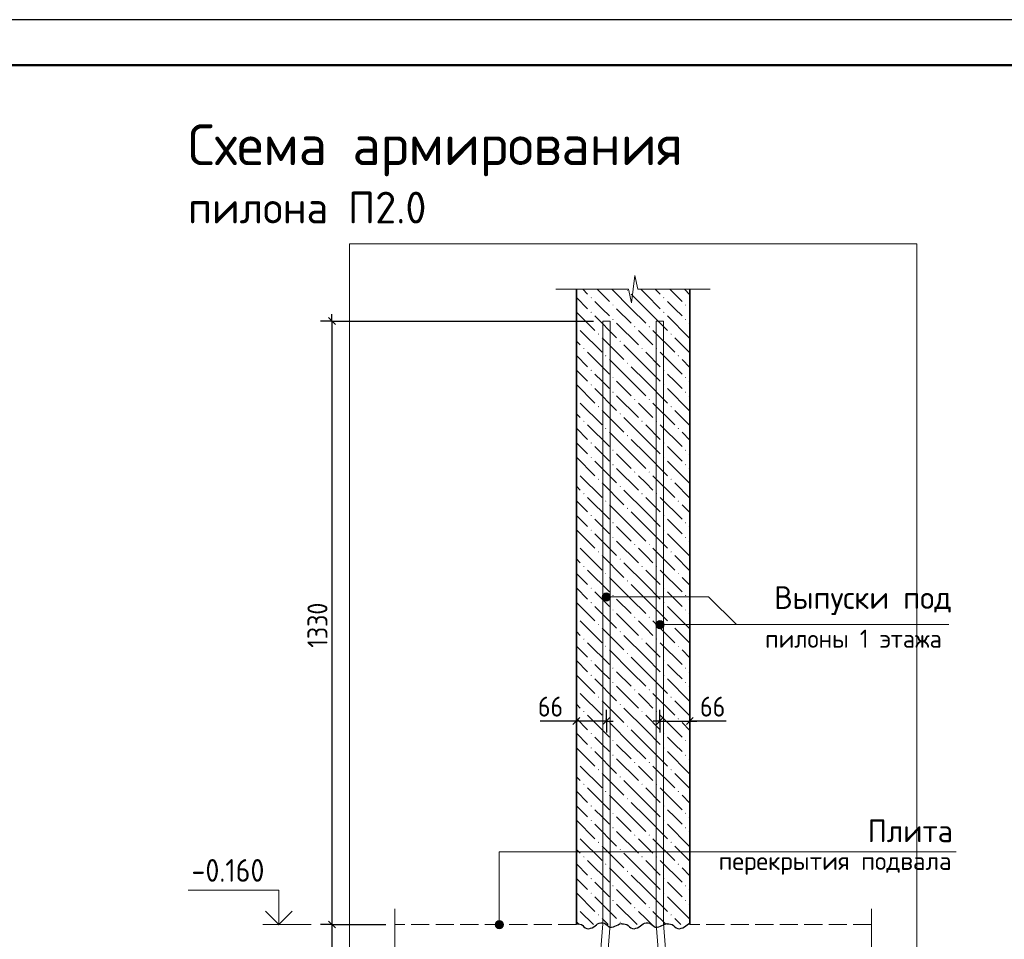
# Model space of a CAD drawing. Header units: millimetres. Extents: x 0 to 42000, y 0 to 29700.
# Tile 8 of 19: x 11686 to 22531, y 19568 to 29700. Entities that reach past the tile are written whole.
import ezdxf

# ---------------------------------------------------------------- set-up
doc = ezdxf.new("R2010")
doc.units = ezdxf.units.MM
doc.linetypes.add('______2', pattern=[270, 200, -70])
for name, color, linetype, lineweight in [('S1 Продольная арматура', 7, 'Continuous', 35), ('Standard', 7, 'Continuous', 25), ('ЖБ Перекрытие верхний уровень', 7, '______2', 25), ('ЖБ Пилон', 7, 'Continuous', 35), ('Заголовок чертежа', 7, 'Continuous', 25), ('Позиционная метка диаметр_ шаг', 7, 'Continuous', 13), ('Позиционная метка линия выноска', 7, 'Continuous', 13), ('Примечания', 7, 'Continuous', 13)]:
    doc.layers.add(name, color=color, linetype=linetype, lineweight=lineweight)
doc.layers.add('Размерная выноска', color=7, linetype='Continuous')
doc.styles.add('ISOCPEUR', font='txt')

msp = doc.modelspace()

# ---------------------------------------------------------------- hatches: boundary and pattern name
at = {"layer": 'ЖБ Пилон', "linetype": 'Continuous', "lineweight": 18, "transparency": 33554687}
for points in [[(18374, 26716), (18381, 26723), (18387, 26716), (18381, 26710)], [(17974, 26636), (17981, 26643), (17987, 26636), (17981, 26630)], [(18774, 26636), (18781, 26643), (18787, 26636), (18781, 26630)], [(17974, 26476), (17981, 26483), (17987, 26476), (17981, 26470)], [(18214, 26556), (18221, 26563), (18227, 26556), (18221, 26550)], [(18774, 26476), (18781, 26483), (18787, 26476), (18781, 26470)], [(19014, 26556), (19021, 26563), (19027, 26556), (19021, 26550)], [(18214, 26396), (18221, 26403), (18227, 26396), (18221, 26390)], [(19014, 26396), (19021, 26403), (19027, 26396), (19021, 26390)], [(17818, 26320), (17821, 26323), (17827, 26316), (17821, 26310), (17818, 26313)], [(18454, 26316), (18461, 26323), (18467, 26316), (18461, 26310)], [(18614, 26316), (18621, 26323), (18627, 26316), (18621, 26310)], [(18054, 26236), (18061, 26243), (18067, 26236), (18061, 26230)], [(18294, 26156), (18301, 26163), (18307, 26156), (18301, 26150)], [(18854, 26236), (18861, 26243), (18867, 26236), (18861, 26230)], [(17894, 26076), (17901, 26083), (17907, 26076), (17901, 26070)], [(18534, 26076), (18541, 26083), (18547, 26076), (18541, 26070)], [(18694, 26076), (18701, 26083), (18707, 26076), (18701, 26070)], [(18134, 25996), (18141, 26003), (18147, 25996), (18141, 25990)], [(18374, 25916), (18381, 25923), (18387, 25916), (18381, 25910)], [(18934, 25996), (18941, 26003), (18947, 25996), (18941, 25990)], [(17974, 25836), (17981, 25843), (17987, 25836), (17981, 25830)], [(18774, 25836), (18781, 25843), (18787, 25836), (18781, 25830)], [(18214, 25756), (18221, 25763), (18227, 25756), (18221, 25750)], [(19014, 25756), (19021, 25763), (19027, 25756), (19021, 25750)], [(17974, 25676), (17981, 25683), (17987, 25676), (17981, 25670)], [(18214, 25596), (18221, 25603), (18227, 25596), (18221, 25590)], [(18774, 25676), (18781, 25683), (18787, 25676), (18781, 25670)], [(19014, 25596), (19021, 25603), (19027, 25596), (19021, 25590)], [(17818, 25520), (17821, 25523), (17827, 25516), (17821, 25510), (17818, 25513)], [(18454, 25516), (18461, 25523), (18467, 25516), (18461, 25510)], [(18614, 25516), (18621, 25523), (18627, 25516), (18621, 25510)], [(18054, 25436), (18061, 25443), (18067, 25436), (18061, 25430)], [(18854, 25436), (18861, 25443), (18867, 25436), (18861, 25430)], [(17894, 25276), (17901, 25283), (17907, 25276), (17901, 25270)], [(18294, 25356), (18301, 25363), (18307, 25356), (18301, 25350)], [(18534, 25276), (18541, 25283), (18547, 25276), (18541, 25270)], [(18694, 25276), (18701, 25283), (18707, 25276), (18701, 25270)], [(18134, 25196), (18141, 25203), (18147, 25196), (18141, 25190)], [(18934, 25196), (18941, 25203), (18947, 25196), (18941, 25190)], [(18374, 25116), (18381, 25123), (18387, 25116), (18381, 25110)], [(17974, 25036), (17981, 25043), (17987, 25036), (17981, 25030)], [(18214, 24956), (18221, 24963), (18227, 24956), (18221, 24950)], [(18774, 25036), (18781, 25043), (18787, 25036), (18781, 25030)], [(19014, 24956), (19021, 24963), (19027, 24956), (19021, 24950)], [(17974, 24876), (17981, 24883), (17987, 24876), (17981, 24870)], [(18774, 24876), (18781, 24883), (18787, 24876), (18781, 24870)], [(18214, 24796), (18221, 24803), (18227, 24796), (18221, 24790)], [(19014, 24796), (19021, 24803), (19027, 24796), (19021, 24790)], [(17818, 24720), (17821, 24723), (17827, 24716), (17821, 24710), (17818, 24713)], [(18054, 24636), (18061, 24643), (18067, 24636), (18061, 24630)], [(18454, 24716), (18461, 24723), (18467, 24716), (18461, 24710)], [(18614, 24716), (18621, 24723), (18627, 24716), (18621, 24710)], [(18854, 24636), (18861, 24643), (18867, 24636), (18861, 24630)], [(18294, 24556), (18301, 24563), (18307, 24556), (18301, 24550)], [(17894, 24476), (17901, 24483), (17907, 24476), (17901, 24470)], [(18134, 24396), (18141, 24403), (18147, 24396), (18141, 24390)], [(18534, 24476), (18541, 24483), (18547, 24476), (18541, 24470)], [(18694, 24476), (18701, 24483), (18707, 24476), (18701, 24470)], [(18934, 24396), (18941, 24403), (18947, 24396), (18941, 24390)], [(18374, 24316), (18381, 24323), (18387, 24316), (18381, 24310)], [(17974, 24236), (17981, 24243), (17987, 24236), (17981, 24230)], [(18774, 24236), (18781, 24243), (18787, 24236), (18781, 24230)], [(17974, 24076), (17981, 24083), (17987, 24076), (17981, 24070)], [(18214, 24156), (18221, 24163), (18227, 24156), (18221, 24150)], [(18774, 24076), (18781, 24083), (18787, 24076), (18781, 24070)], [(19014, 24156), (19021, 24163), (19027, 24156), (19021, 24150)], [(18214, 23996), (18221, 24003), (18227, 23996), (18221, 23990)], [(19014, 23996), (19021, 24003), (19027, 23996), (19021, 23990)], [(17818, 23920), (17821, 23923), (17827, 23916), (17821, 23910), (17818, 23913)], [(18454, 23916), (18461, 23923), (18467, 23916), (18461, 23910)], [(18614, 23916), (18621, 23923), (18627, 23916), (18621, 23910)], [(18054, 23836), (18061, 23843), (18067, 23836), (18061, 23830)], [(18294, 23756), (18301, 23763), (18307, 23756), (18301, 23750)], [(18854, 23836), (18861, 23843), (18867, 23836), (18861, 23830)], [(17894, 23676), (17901, 23683), (17907, 23676), (17901, 23670)], [(18534, 23676), (18541, 23683), (18547, 23676), (18541, 23670)], [(18694, 23676), (18701, 23683), (18707, 23676), (18701, 23670)], [(18134, 23596), (18141, 23603), (18147, 23596), (18141, 23590)], [(18934, 23596), (18941, 23603), (18947, 23596), (18941, 23590)], [(17974, 23436), (17981, 23443), (17987, 23436), (17981, 23430)], [(18374, 23516), (18381, 23523), (18387, 23516), (18381, 23510)], [(18774, 23436), (18781, 23443), (18787, 23436), (18781, 23430)], [(18214, 23356), (18221, 23363), (18227, 23356), (18221, 23350)], [(19014, 23356), (19021, 23363), (19027, 23356), (19021, 23350)], [(17974, 23276), (17981, 23283), (17987, 23276), (17981, 23270)], [(18774, 23276), (18781, 23283), (18787, 23276), (18781, 23270)], [(17818, 23120), (17821, 23123), (17827, 23116), (17821, 23110), (17818, 23113)], [(18214, 23196), (18221, 23203), (18227, 23196), (18221, 23190)], [(18454, 23116), (18461, 23123), (18467, 23116), (18461, 23110)], [(18614, 23116), (18621, 23123), (18627, 23116), (18621, 23110)], [(19014, 23196), (19021, 23203), (19027, 23196), (19021, 23190)], [(18054, 23036), (18061, 23043), (18067, 23036), (18061, 23030)], [(18854, 23036), (18861, 23043), (18867, 23036), (18861, 23030)], [(17894, 22876), (17901, 22883), (17907, 22876), (17901, 22870)], [(18294, 22956), (18301, 22963), (18307, 22956), (18301, 22950)], [(18534, 22876), (18541, 22883), (18547, 22876), (18541, 22870)], [(18694, 22876), (18701, 22883), (18707, 22876), (18701, 22870)], [(18134, 22796), (18141, 22803), (18147, 22796), (18141, 22790)], [(18934, 22796), (18941, 22803), (18947, 22796), (18941, 22790)], [(18374, 22716), (18381, 22723), (18387, 22716), (18381, 22710)], [(17974, 22636), (17981, 22643), (17987, 22636), (17981, 22630)], [(18214, 22556), (18221, 22563), (18227, 22556), (18221, 22550)], [(18774, 22636), (18781, 22643), (18787, 22636), (18781, 22630)], [(19014, 22556), (19021, 22563), (19027, 22556), (19021, 22550)], [(17974, 22476), (17981, 22483), (17987, 22476), (17981, 22470)], [(18774, 22476), (18781, 22483), (18787, 22476), (18781, 22470)], [(18214, 22396), (18221, 22403), (18227, 22396), (18221, 22390)], [(19014, 22396), (19021, 22403), (19027, 22396), (19021, 22390)], [(17818, 22320), (17821, 22323), (17827, 22316), (17821, 22310), (17818, 22313)], [(18054, 22236), (18061, 22243), (18067, 22236), (18061, 22230)], [(18454, 22316), (18461, 22323), (18467, 22316), (18461, 22310)], [(18614, 22316), (18621, 22323), (18627, 22316), (18621, 22310)], [(18854, 22236), (18861, 22243), (18867, 22236), (18861, 22230)], [(18294, 22156), (18301, 22163), (18307, 22156), (18301, 22150)], [(17894, 22076), (17901, 22083), (17907, 22076), (17901, 22070)], [(18534, 22076), (18541, 22083), (18547, 22076), (18541, 22070)], [(18694, 22076), (18701, 22083), (18707, 22076), (18701, 22070)], [(18134, 21996), (18141, 22003), (18147, 21996), (18141, 21990)], [(18374, 21916), (18381, 21923), (18387, 21916), (18381, 21910)], [(18934, 21996), (18941, 22003), (18947, 21996), (18941, 21990)], [(17974, 21836), (17981, 21843), (17987, 21836), (17981, 21830)], [(18774, 21836), (18781, 21843), (18787, 21836), (18781, 21830)], [(18214, 21756), (18221, 21763), (18227, 21756), (18221, 21750)], [(19014, 21756), (19021, 21763), (19027, 21756), (19021, 21750)], [(17974, 21676), (17981, 21683), (17987, 21676), (17981, 21670)], [(18214, 21596), (18221, 21603), (18227, 21596), (18221, 21590)], [(18774, 21676), (18781, 21683), (18787, 21676), (18781, 21670)], [(19014, 21596), (19021, 21603), (19027, 21596), (19021, 21590)], [(17818, 21520), (17821, 21523), (17827, 21516), (17821, 21510), (17818, 21513)], [(18454, 21516), (18461, 21523), (18467, 21516), (18461, 21510)], [(18614, 21516), (18621, 21523), (18627, 21516), (18621, 21510)], [(18054, 21436), (18061, 21443), (18067, 21436), (18061, 21430)], [(18854, 21436), (18861, 21443), (18867, 21436), (18861, 21430)], [(17894, 21276), (17901, 21283), (17907, 21276), (17901, 21270)], [(18294, 21356), (18301, 21363), (18307, 21356), (18301, 21350)], [(18534, 21276), (18541, 21283), (18547, 21276), (18541, 21270)], [(18694, 21276), (18701, 21283), (18707, 21276), (18701, 21270)], [(18134, 21196), (18141, 21203), (18147, 21196), (18141, 21190)], [(18934, 21196), (18941, 21203), (18947, 21196), (18941, 21190)], [(17974, 21036), (17981, 21043), (17987, 21036), (17981, 21030)], [(18374, 21116), (18381, 21123), (18387, 21116), (18381, 21110)], [(18774, 21036), (18781, 21043), (18787, 21036), (18781, 21030)], [(18214, 20956), (18221, 20963), (18227, 20956), (18221, 20950)], [(19014, 20956), (19021, 20963), (19027, 20956), (19021, 20950)], [(17974, 20876), (17981, 20883), (17987, 20876), (17981, 20870)], [(18774, 20876), (18781, 20883), (18787, 20876), (18781, 20870)], [(17818, 20720), (17821, 20723), (17827, 20716), (17821, 20710), (17818, 20713)], [(18214, 20796), (18221, 20803), (18227, 20796), (18221, 20790)], [(18454, 20716), (18461, 20723), (18467, 20716), (18461, 20710)], [(18614, 20716), (18621, 20723), (18627, 20716), (18621, 20710)], [(19014, 20796), (19021, 20803), (19027, 20796), (19021, 20790)], [(18054, 20636), (18061, 20643), (18067, 20636), (18061, 20630)], [(18854, 20636), (18861, 20643), (18867, 20636), (18861, 20630)], [(18294, 20556), (18301, 20563), (18307, 20556), (18301, 20550)], [(17894, 20476), (17901, 20483), (17907, 20476), (17901, 20470)], [(18134, 20396), (18141, 20403), (18147, 20396), (18141, 20390)], [(18534, 20476), (18541, 20483), (18547, 20476), (18541, 20470)], [(18694, 20476), (18701, 20483), (18707, 20476), (18701, 20470)], [(18934, 20396), (18941, 20403), (18947, 20396), (18941, 20390)], [(18374, 20316), (18381, 20323), (18387, 20316), (18381, 20310)], [(17974, 20236), (17981, 20243), (17987, 20236), (17981, 20230)], [(18774, 20236), (18781, 20243), (18787, 20236), (18781, 20230)], [(17974, 20076), (17981, 20083), (17987, 20076), (17981, 20070)], [(18214, 20156), (18221, 20163), (18227, 20156), (18221, 20150)], [(18774, 20076), (18781, 20083), (18787, 20076), (18781, 20070)], [(19014, 20156), (19021, 20163), (19027, 20156), (19021, 20150)], [(18214, 19996), (18221, 20003), (18227, 19996), (18221, 19990)], [(19014, 19996), (19021, 20003), (19027, 19996), (19021, 19990)], [(17818, 19920), (17821, 19923), (17827, 19916), (17821, 19910), (17818, 19913)], [(18454, 19916), (18461, 19923), (18467, 19916), (18461, 19910)], [(18614, 19916), (18621, 19923), (18627, 19916), (18621, 19910)], [(18054, 19836), (18061, 19843), (18067, 19836), (18061, 19830)], [(18294, 19756), (18301, 19763), (18307, 19756), (18301, 19750)], [(18854, 19836), (18861, 19843), (18867, 19836), (18861, 19830)]]:
    msp.add_hatch(color=7, dxfattribs=at).paths.add_polyline_path(points, flags=16)
at = {"layer": 'Позиционная метка линия выноска', "linetype": 'Continuous', "lineweight": 13, "transparency": 33554687}
for points in [[(18109, 23318), (18109, 23363), (18103, 23340)], [(18109, 23363), (18125, 23301), (18125, 23379)], [(18109, 23363), (18109, 23318), (18125, 23301)], [(18125, 23379), (18148, 23295), (18148, 23385)], [(18125, 23379), (18125, 23301), (18148, 23295)], [(18148, 23385), (18148, 23295), (18170, 23301)], [(18148, 23385), (18170, 23301), (18170, 23379)], [(18170, 23379), (18170, 23301), (18187, 23318)], [(18170, 23379), (18187, 23318), (18187, 23363)], [(18187, 23363), (18187, 23318), (18193, 23340)], [(18699, 23012), (18699, 23057), (18693, 23035)], [(18699, 23057), (18715, 22996), (18715, 23074)], [(18699, 23057), (18699, 23012), (18715, 22996)], [(18715, 23074), (18738, 22990), (18738, 23080)], [(18715, 23074), (18715, 22996), (18738, 22990)], [(18738, 23080), (18738, 22990), (18760, 22996)], [(18738, 23080), (18760, 22996), (18760, 23074)], [(18760, 23074), (18760, 22996), (18777, 23012)], [(18760, 23074), (18777, 23012), (18777, 23057)], [(18777, 23057), (18777, 23012), (18783, 23035)], [(16924, 19730), (17014, 19730), (17007, 19753)], [(16924, 19730), (17007, 19753), (16930, 19753)], [(16930, 19753), (17007, 19753), (16991, 19769)], [(16930, 19753), (16991, 19769), (16946, 19769)], [(16946, 19769), (16991, 19769), (16969, 19775)], [(16930, 19708), (17014, 19730), (16924, 19730)], [(16930, 19708), (17007, 19708), (17014, 19730)], [(16946, 19691), (17007, 19708), (16930, 19708)], [(16946, 19691), (16991, 19691), (17007, 19708)], [(16991, 19691), (16946, 19691), (16969, 19685)]]:
    msp.add_hatch(color=7, dxfattribs=at).paths.add_polyline_path(points)

# ---------------------------------------------------------------- linework, layer by layer
at = {"layer": 'S1 Продольная арматура', "color": 7, "linetype": 'Continuous', "lineweight": 18, "transparency": 33554687}
for points in [[(18028, 5030), (18028, 18726), (18108, 19738), (18108, 26380), (18188, 26380), (18188, 19735), (18108, 18723), (18108, 5030), (18028, 5030)], [(18028, 5030), (18028, 18726), (18108, 19738), (18108, 26380), (18188, 26380), (18188, 19735), (18108, 18723), (18108, 5030), (18028, 5030)], [(18028, 5030), (18028, 18726), (18108, 19738), (18108, 26380), (18188, 26380), (18188, 19735), (18108, 18723), (18108, 5030), (18028, 5030)], [(18028, 5030), (18028, 18726), (18108, 19738), (18108, 26380), (18188, 26380), (18188, 19735), (18108, 18723), (18108, 5030), (18028, 5030)], [(18028, 5030), (18028, 18726), (18108, 19738), (18108, 26380), (18188, 26380), (18188, 19735), (18108, 18723), (18108, 5030), (18028, 5030)], [(18028, 5030), (18028, 18726), (18108, 19738), (18108, 26380), (18188, 26380), (18188, 19735), (18108, 18723), (18108, 5030), (18028, 5030)], [(18778, 5030), (18778, 18723), (18698, 19735), (18698, 26380), (18778, 26380), (18778, 19738), (18858, 18726), (18858, 5030), (18778, 5030)], [(18778, 5030), (18778, 18723), (18698, 19735), (18698, 26380), (18778, 26380), (18778, 19738), (18858, 18726), (18858, 5030), (18778, 5030)], [(18778, 5030), (18778, 18723), (18698, 19735), (18698, 26380), (18778, 26380), (18778, 19738), (18858, 18726), (18858, 5030), (18778, 5030)], [(18778, 5030), (18778, 18723), (18698, 19735), (18698, 26380), (18778, 26380), (18778, 19738), (18858, 18726), (18858, 5030), (18778, 5030)], [(18778, 5030), (18778, 18723), (18698, 19735), (18698, 26380), (18778, 26380), (18778, 19738), (18858, 18726), (18858, 5030), (18778, 5030)], [(18778, 5030), (18778, 18723), (18698, 19735), (18698, 26380), (18778, 26380), (18778, 19738), (18858, 18726), (18858, 5030), (18778, 5030)]]:
    msp.add_lwpolyline(points, dxfattribs=at)
at = {"layer": 'Standard', "color": 7, "linetype": 'Continuous', "lineweight": -3, "transparency": 33554687}
for p, q in [((15126, 26380), (15001, 26380)), ((15126, 26380), (15126, 26455)), ((15126, 26380), (15251, 26380)), ((15126, 26380), (18008, 26380)), ((17818, 21972), (17818, 22097)), ((18148, 21972), (18148, 22097)), ((18738, 21972), (18738, 22097)), ((19068, 21972), (19068, 22097)), ((17818, 21972), (17743, 21972)), ((17818, 21972), (17818, 21847)), ((17818, 21972), (17818, 21972)), ((18148, 21972), (17818, 21972)), ((18148, 21972), (18148, 21847)), ((18148, 21972), (18148, 21972)), ((18148, 21972), (18223, 21972)), ((18738, 21972), (18663, 21972)), ((18738, 21972), (18738, 21847)), ((18738, 21972), (18738, 21972)), ((18738, 21972), (19068, 21972)), ((19068, 21972), (19068, 21847)), ((19068, 21972), (19068, 21972)), ((19068, 21972), (19143, 21972)), ((15126, 19730), (15001, 19730)), ((15126, 19730), (15251, 19730)), ((15126, 19730), (15718, 19730)), ((15126, 19730), (15126, 18730))]:
    msp.add_line(p, q, dxfattribs=at)
at = {"layer": 'Standard', "color": 7, "linetype": 'Continuous', "lineweight": 25, "transparency": 33554687}
for p, q in [((15089, 26418), (15164, 26343)), ((17855, 22010), (17780, 21935)), ((18185, 22010), (18110, 21935)), ((18700, 21935), (18775, 22010)), ((19030, 21935), (19105, 22010)), ((15089, 19768), (15164, 19693))]:
    msp.add_line(p, q, dxfattribs=at)
at = {"layer": 'Standard', "color": 7, "linetype": 'Continuous', "lineweight": 13, "transparency": 33554687}
msp.add_line((14896, 19730), (14366, 19730), dxfattribs=at)
at = {"layer": 'Standard', "color": 7, "linetype": 'Continuous', "lineweight": 25, "transparency": 33554687}
msp.add_lwpolyline([(0, 0), (42000, 0), (42000, 29700), (0, 29700), (0, 0)], close=True, dxfattribs=at)
at = {"layer": 'Standard', "color": 7, "linetype": 'Continuous', "lineweight": 50, "transparency": 33554687}
msp.add_lwpolyline([(2000, 29200), (41500, 29200), (41500, 500), (2000, 500), (2000, 29200)], close=True, dxfattribs=at)
at = {"layer": 'Standard', "color": 7, "linetype": 'Continuous', "lineweight": 35, "transparency": 33554687}
for points in [[(23000, 29200), (2000, 29200), (2000, 500), (23000, 500), (23000, 29200)], [(14688, 19879), (14540, 19730), (14392, 19879)]]:
    msp.add_lwpolyline(points, dxfattribs=at)
at = {"layer": 'Standard', "color": 254, "linetype": 'Continuous', "lineweight": 13, "true_color": 0xc4c4ff, "transparency": 33554687}
msp.add_lwpolyline([(15318, 1530), (21568, 1530), (21568, 27230), (15318, 27230), (15318, 1530)], dxfattribs=at)
at = {"layer": 'Standard', "color": 7, "linetype": 'Continuous', "lineweight": -3, "transparency": 33554687}
msp.add_lwpolyline([(15126, 26380), (15126, 22702), (15126, 22702), (15126, 19730)], dxfattribs=at)
at = {"layer": 'Standard', "color": 7, "linetype": 'Continuous', "lineweight": 13, "transparency": 33554687}
msp.add_lwpolyline([(14540, 19730), (14540, 20110), (13540, 20110)], dxfattribs=at)
at = {"layer": 'ЖБ Перекрытие верхний уровень', "color": 7, "linetype": '______2', "lineweight": 18, "transparency": 33554687}
for p, q in [((17818, 19730), (15818, 19730)), ((21068, 19730), (19068, 19730))]:
    msp.add_line(p, q, dxfattribs=at)
at = {"layer": 'ЖБ Пилон', "color": 7, "linetype": 'Continuous', "lineweight": 35, "transparency": 33554687}
for p, q in [((17818, 26730), (17818, 19730)), ((19068, 19730), (19068, 26730))]:
    msp.add_line(p, q, dxfattribs=at)
at = {"layer": 'ЖБ Пилон', "color": 9, "linetype": 'Continuous', "lineweight": 18, "true_color": 0xc7c7c7, "transparency": 33554687}
for p, q in [((17887, 26730), (17941, 26676)), ((18047, 26730), (18181, 26596)), ((18421, 26516), (18207, 26730)), ((18581, 26676), (18527, 26730)), ((18687, 26730), (18741, 26676)), ((18847, 26730), (18981, 26596)), ((19068, 26669), (19007, 26730)), ((17818, 26639), (17941, 26516)), ((18101, 26516), (18021, 26596)), ((18421, 26676), (18581, 26516)), ((18581, 26676), (18741, 26516)), ((18901, 26516), (18821, 26596)), ((17818, 26479), (18021, 26276)), ((18181, 26436), (18101, 26516)), ((18261, 26516), (18421, 26356)), ((18421, 26516), (18581, 26356)), ((18581, 26516), (18821, 26276)), ((18981, 26436), (18901, 26516)), ((19061, 26516), (19068, 26509)), ((18021, 26436), (18261, 26196)), ((18261, 26356), (18501, 26116)), ((18821, 26436), (19061, 26196)), ((19061, 26356), (19068, 26349)), ((17861, 26276), (18101, 26036)), ((18581, 26196), (18501, 26276)), ((18661, 26276), (18901, 26036)), ((17861, 26116), (17818, 26159)), ((18101, 26196), (18341, 25956)), ((18661, 26116), (18581, 26196)), ((18901, 26196), (19068, 26029)), ((17941, 26036), (18181, 25796)), ((18581, 25876), (18341, 26116)), ((18581, 26036), (18741, 25876)), ((18741, 26036), (18981, 25796)), ((17818, 25999), (17941, 25876)), ((18421, 25716), (18181, 25956)), ((19068, 25869), (18981, 25956)), ((17818, 25839), (17941, 25716)), ((18421, 25876), (18581, 25716)), ((18581, 25876), (18741, 25716)), ((18101, 25716), (18021, 25796)), ((18181, 25636), (18101, 25716)), ((18261, 25716), (18421, 25556)), ((18421, 25716), (18581, 25556)), ((18581, 25716), (18821, 25476)), ((18901, 25716), (18821, 25796)), ((18981, 25636), (18901, 25716)), ((19061, 25716), (19068, 25709)), ((17818, 25679), (18021, 25476)), ((18021, 25636), (18261, 25396)), ((18821, 25636), (19061, 25396)), ((18261, 25556), (18501, 25316)), ((19061, 25556), (19068, 25549)), ((17861, 25476), (18101, 25236)), ((18101, 25396), (18341, 25156)), ((18581, 25396), (18501, 25476)), ((18661, 25316), (18581, 25396)), ((18661, 25476), (18901, 25236)), ((18901, 25396), (19068, 25229)), ((17861, 25316), (17818, 25359)), ((18581, 25076), (18341, 25316)), ((17818, 25199), (17941, 25076)), ((17941, 25236), (18181, 24996)), ((18581, 25236), (18741, 25076)), ((18741, 25236), (18981, 24996)), ((18421, 24916), (18181, 25156)), ((18421, 25076), (18581, 24916)), ((18581, 25076), (18741, 24916)), ((19068, 25069), (18981, 25156)), ((17818, 25039), (17941, 24916)), ((18101, 24916), (18021, 24996)), ((18901, 24916), (18821, 24996)), ((17818, 24879), (18021, 24676)), ((18021, 24836), (18261, 24596)), ((18181, 24836), (18101, 24916)), ((18261, 24916), (18421, 24756)), ((18421, 24916), (18581, 24756)), ((18581, 24916), (18821, 24676)), ((18821, 24836), (19061, 24596)), ((18981, 24836), (18901, 24916)), ((19061, 24916), (19068, 24909)), ((18261, 24756), (18501, 24516)), ((19061, 24756), (19068, 24749)), ((17861, 24676), (18101, 24436)), ((18581, 24596), (18501, 24676)), ((18661, 24676), (18901, 24436)), ((17861, 24516), (17818, 24559)), ((18101, 24596), (18341, 24356)), ((18581, 24276), (18341, 24516)), ((18661, 24516), (18581, 24596)), ((18901, 24596), (19068, 24429)), ((17941, 24436), (18181, 24196)), ((18581, 24436), (18741, 24276)), ((18741, 24436), (18981, 24196)), ((17818, 24399), (17941, 24276)), ((18421, 24116), (18181, 24356)), ((19068, 24269), (18981, 24356)), ((17818, 24239), (17941, 24116)), ((18101, 24116), (18021, 24196)), ((18421, 24276), (18581, 24116)), ((18581, 24276), (18741, 24116)), ((18901, 24116), (18821, 24196)), ((17818, 24079), (18021, 23876)), ((18181, 24036), (18101, 24116)), ((18261, 24116), (18421, 23956)), ((18421, 24116), (18581, 23956)), ((18581, 24116), (18821, 23876)), ((18981, 24036), (18901, 24116)), ((19061, 24116), (19068, 24109)), ((18021, 24036), (18261, 23796)), ((18821, 24036), (19061, 23796)), ((17861, 23876), (18101, 23636)), ((18261, 23956), (18501, 23716)), ((18581, 23796), (18501, 23876)), ((18661, 23876), (18901, 23636)), ((19061, 23956), (19068, 23949)), ((17861, 23716), (17818, 23759)), ((18101, 23796), (18341, 23556)), ((18661, 23716), (18581, 23796)), ((18901, 23796), (19068, 23629)), ((18581, 23476), (18341, 23716)), ((17818, 23599), (17941, 23476)), ((17941, 23636), (18181, 23396)), ((18421, 23316), (18181, 23556)), ((18581, 23636), (18741, 23476)), ((18741, 23636), (18981, 23396)), ((19068, 23469), (18981, 23556)), ((17818, 23439), (17941, 23316)), ((18421, 23476), (18581, 23316)), ((18581, 23476), (18741, 23316)), ((18101, 23316), (18021, 23396)), ((18181, 23236), (18101, 23316)), ((18261, 23316), (18421, 23156)), ((18421, 23316), (18581, 23156)), ((18581, 23316), (18821, 23076)), ((18901, 23316), (18821, 23396)), ((18981, 23236), (18901, 23316)), ((19061, 23316), (19068, 23309)), ((17818, 23279), (18021, 23076)), ((18021, 23236), (18261, 22996)), ((18821, 23236), (19061, 22996)), ((18261, 23156), (18501, 22916)), ((19061, 23156), (19068, 23149)), ((17861, 23076), (18101, 22836)), ((18101, 22996), (18341, 22756)), ((18581, 22996), (18501, 23076)), ((18661, 22916), (18581, 22996)), ((18661, 23076), (18901, 22836)), ((18901, 22996), (19068, 22829)), ((17861, 22916), (17818, 22959)), ((18581, 22676), (18341, 22916)), ((17818, 22799), (17941, 22676)), ((17941, 22836), (18181, 22596)), ((18581, 22836), (18741, 22676)), ((18741, 22836), (18981, 22596)), ((18421, 22516), (18181, 22756)), ((18421, 22676), (18581, 22516)), ((18581, 22676), (18741, 22516)), ((19068, 22669), (18981, 22756)), ((17818, 22639), (17941, 22516)), ((18101, 22516), (18021, 22596)), ((18901, 22516), (18821, 22596)), ((17818, 22479), (18021, 22276)), ((18181, 22436), (18101, 22516)), ((18261, 22516), (18421, 22356)), ((18421, 22516), (18581, 22356)), ((18581, 22516), (18821, 22276)), ((18981, 22436), (18901, 22516)), ((19061, 22516), (19068, 22509)), ((18021, 22436), (18261, 22196)), ((18261, 22356), (18501, 22116)), ((18821, 22436), (19061, 22196)), ((19061, 22356), (19068, 22349)), ((17861, 22276), (18101, 22036)), ((18581, 22196), (18501, 22276)), ((18661, 22276), (18901, 22036)), ((17861, 22116), (17818, 22159)), ((18101, 22196), (18341, 21956)), ((18661, 22116), (18581, 22196)), ((18901, 22196), (19068, 22029)), ((17941, 22036), (18181, 21796)), ((18581, 21876), (18341, 22116)), ((18581, 22036), (18741, 21876)), ((18741, 22036), (18981, 21796)), ((17818, 21999), (17941, 21876)), ((18421, 21716), (18181, 21956)), ((19068, 21869), (18981, 21956)), ((17818, 21839), (17941, 21716)), ((18421, 21876), (18581, 21716)), ((18581, 21876), (18741, 21716)), ((18101, 21716), (18021, 21796)), ((18181, 21636), (18101, 21716)), ((18261, 21716), (18421, 21556)), ((18421, 21716), (18581, 21556)), ((18581, 21716), (18821, 21476)), ((18901, 21716), (18821, 21796)), ((18981, 21636), (18901, 21716)), ((19061, 21716), (19068, 21709)), ((17818, 21679), (18021, 21476)), ((18021, 21636), (18261, 21396)), ((18821, 21636), (19061, 21396)), ((17861, 21476), (18101, 21236)), ((18261, 21556), (18501, 21316)), ((18581, 21396), (18501, 21476)), ((18661, 21476), (18901, 21236)), ((19061, 21556), (19068, 21549)), ((18101, 21396), (18341, 21156)), ((18661, 21316), (18581, 21396)), ((18901, 21396), (19068, 21229)), ((17861, 21316), (17818, 21359)), ((18581, 21076), (18341, 21316)), ((17818, 21199), (17941, 21076)), ((17941, 21236), (18181, 20996)), ((18421, 20916), (18181, 21156)), ((18581, 21236), (18741, 21076)), ((18741, 21236), (18981, 20996)), ((19068, 21069), (18981, 21156)), ((17818, 21039), (17941, 20916)), ((18421, 21076), (18581, 20916)), ((18581, 21076), (18741, 20916)), ((18101, 20916), (18021, 20996)), ((18901, 20916), (18821, 20996)), ((17818, 20879), (18021, 20676)), ((18021, 20836), (18261, 20596)), ((18181, 20836), (18101, 20916)), ((18261, 20916), (18421, 20756)), ((18421, 20916), (18581, 20756)), ((18581, 20916), (18821, 20676)), ((18821, 20836), (19061, 20596)), ((18981, 20836), (18901, 20916)), ((19061, 20916), (19068, 20909)), ((18261, 20756), (18501, 20516)), ((19061, 20756), (19068, 20749)), ((17861, 20676), (18101, 20436)), ((18581, 20596), (18501, 20676)), ((18661, 20676), (18901, 20436)), ((17861, 20516), (17818, 20559)), ((18101, 20596), (18341, 20356)), ((18581, 20276), (18341, 20516)), ((18661, 20516), (18581, 20596)), ((18901, 20596), (19068, 20429)), ((17818, 20399), (17941, 20276)), ((17941, 20436), (18181, 20196)), ((18581, 20436), (18741, 20276)), ((18741, 20436), (18981, 20196)), ((18421, 20116), (18181, 20356)), ((19068, 20269), (18981, 20356)), ((17818, 20239), (17941, 20116)), ((18101, 20116), (18021, 20196)), ((18421, 20276), (18581, 20116)), ((18581, 20276), (18741, 20116)), ((18901, 20116), (18821, 20196)), ((17818, 20079), (18021, 19876)), ((18181, 20036), (18101, 20116)), ((18261, 20116), (18421, 19956)), ((18421, 20116), (18581, 19956)), ((18581, 20116), (18821, 19876)), ((18981, 20036), (18901, 20116)), ((19061, 20116), (19068, 20109)), ((18021, 20036), (18261, 19796)), ((18261, 19956), (18487, 19730)), ((18821, 20036), (19061, 19796)), ((19061, 19956), (19068, 19949)), ((17861, 19876), (18007, 19730)), ((18581, 19796), (18501, 19876)), ((18661, 19876), (18807, 19730)), ((17847, 19730), (17818, 19759)), ((18101, 19796), (18167, 19730)), ((18647, 19730), (18581, 19796)), ((18901, 19796), (18967, 19730))]:
    msp.add_line(p, q, dxfattribs=at)
at = {"layer": 'Позиционная метка линия выноска', "color": 7, "linetype": 'Continuous', "lineweight": 13, "transparency": 33554687}
for p, q in [((18103, 23340), (18103, 23340)), ((18148, 23385), (18148, 23385)), ((18193, 23340), (18193, 23340)), ((18148, 23295), (18148, 23295)), ((18693, 23035), (18693, 23035)), ((18738, 23080), (18738, 23080)), ((18783, 23035), (18783, 23035)), ((18738, 22990), (18738, 22990)), ((16969, 19775), (16969, 19775)), ((16924, 19730), (16924, 19730)), ((16969, 19685), (16969, 19685)), ((17014, 19730), (17014, 19730))]:
    msp.add_line(p, q, dxfattribs=at)
for points in [[(18148, 23340), (19274, 23340), (19580, 23035)], [(18738, 23035), (19321, 23035), (21921, 23035)], [(16969, 19730), (16969, 20533), (22001, 20533)]]:
    msp.add_lwpolyline(points, dxfattribs=at)
for centre in [(18148, 23340), (18738, 23035), (16969, 19730)]:
    msp.add_circle(centre, 45, dxfattribs=at)
at = {"layer": 'Примечания', "color": 7, "linetype": 'Continuous', "lineweight": 13, "transparency": 33554687}
for p, q in [((18426, 26580), (18460, 26880)), ((18460, 26880), (18494, 26730)), ((17593, 26730), (18392, 26730)), ((18392, 26730), (18426, 26580)), ((18494, 26730), (19293, 26730)), ((19293, 26730), (19293, 26730)), ((15818, 19905), (15818, 19271)), ((21068, 19905), (21068, 19271))]:
    msp.add_line(p, q, dxfattribs=at)
at = {"layer": 'Примечания', "color": 7, "linetype": 'Continuous', "lineweight": 25, "transparency": 33554687}
for points in [[(17818, 19739), (17836, 19739), (17856, 19736), (17874, 19730), (17889, 19719), (17901, 19706), (17916, 19695), (17934, 19688), (17954, 19684), (17973, 19689), (17991, 19696), (18009, 19704), (18024, 19715), (18038, 19726), (18052, 19737), (18069, 19746), (18088, 19751), (18108, 19751), (18127, 19745), (18142, 19735), (18155, 19722), (18169, 19711), (18186, 19702), (18206, 19700), (18225, 19705), (18243, 19713), (18260, 19721), (18277, 19729), (18294, 19737), (18314, 19741), (18318, 19742)], [(18318, 19739), (18336, 19739), (18356, 19736), (18374, 19730), (18389, 19719), (18401, 19706), (18416, 19695), (18434, 19688), (18454, 19684), (18473, 19689), (18491, 19696), (18509, 19704), (18524, 19715), (18538, 19726), (18552, 19737), (18569, 19746), (18588, 19751), (18608, 19751), (18627, 19745), (18642, 19735), (18655, 19722), (18669, 19711), (18686, 19702), (18706, 19700), (18725, 19705), (18743, 19713), (18760, 19721), (18777, 19729), (18794, 19737), (18814, 19741), (18818, 19742)], [(18818, 19739), (18836, 19739), (18856, 19736), (18874, 19730), (18889, 19719), (18901, 19706), (18916, 19695), (18934, 19688), (18954, 19684), (18973, 19689), (18991, 19696), (19009, 19704), (19024, 19715), (19038, 19726), (19052, 19737), (19068, 19746)]]:
    msp.add_lwpolyline(points, dxfattribs=at)
at = {"layer": 'Размерная выноска', "color": 7, "linetype": 'Continuous', "lineweight": -3, "transparency": 33554687}
for p, q in [((17818, 21972), (17418, 21972)), ((19468, 21972), (19068, 21972))]:
    msp.add_line(p, q, dxfattribs=at)

# ---------------------------------------------------------------- texts
at = {"layer": 'Standard', "color": 7, "linetype": 'Continuous', "lineweight": 25, "transparency": 33554687, "insert": (15076, 22780), "char_height": 220, "width": 666.9, "attachment_point": 7, "rotation": 90, "style": 'ISOCPEUR'}
msp.add_mtext('\\W0.87;1330', dxfattribs=at)
at = {"layer": 'Standard', "color": 7, "linetype": 'Continuous', "lineweight": 25, "transparency": 33554687, "attachment_point": 7, "style": 'ISOCPEUR'}
for s, insert, char_height, width in [('\\W0.87;66', (17394, 22022), 220, 403.94), ('\\W0.87;66', (19180, 22022), 220, 403.93), ('\\W0.90;-0.160', (13578, 20202), 250, 1011.77)]:
    msp.add_mtext(s, dxfattribs=dict(at, insert=insert, char_height=char_height, width=width))
at = {"layer": 'Заголовок чертежа', "color": 7, "linetype": 'Continuous', "lineweight": 50, "transparency": 33554687, "attachment_point": 7, "style": 'ISOCPEUR'}
for s, insert, char_height, width in [('\\W0.98;Схема армирования', (13540, 27975), 450, 5752.75), ('\\W0.97;пилона П2.0', (13540, 27455), 350, 2758.6)]:
    msp.add_mtext(s, dxfattribs=dict(at, insert=insert, char_height=char_height, width=width))
at = {"layer": 'Позиционная метка диаметр_ шаг', "color": 7, "linetype": 'Continuous', "lineweight": 25, "transparency": 33554687, "attachment_point": 7, "style": 'ISOCPEUR'}
for s, insert, char_height, width in [('\\W0.97;Выпуски под', (19996, 23140), 250, 2045.69), ('\\W0.96;пилоны 1 этажа', (19896, 22780), 200, 2115.25), ('\\W0.95;Плита', (21026, 20638), 250, 1093.33), ('\\W0.98;перекрытия подвала', (19384, 20278), 200, 2696.76)]:
    msp.add_mtext(s, dxfattribs=dict(at, insert=insert, char_height=char_height, width=width))

doc.saveas('drawing.dxf')
